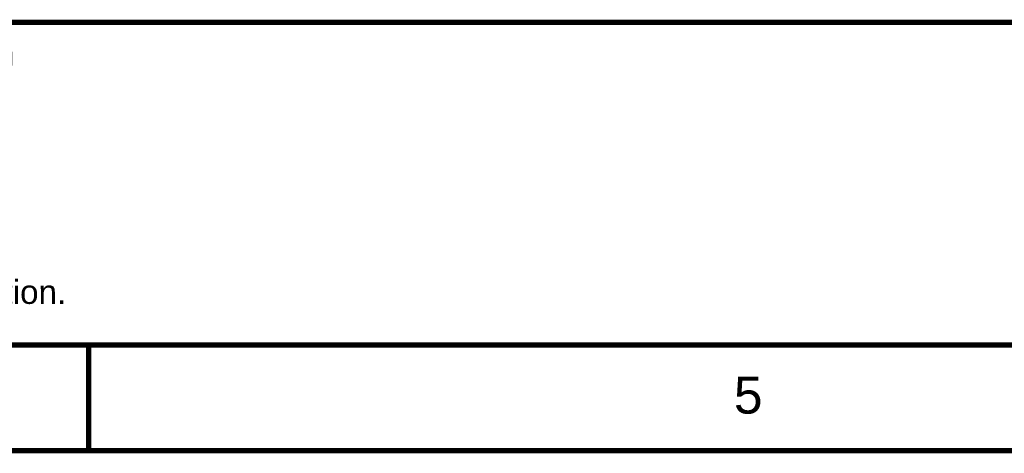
# Model space of a CAD drawing. Header units: inches. Extents: x -2.3 to 12.7, y -2.8 to 6.7.
# Tile 153 of 171: x 7.5 to 9.4, y -2.8 to -2. Entities that reach past the tile are written whole.
import ezdxf

# ---------------------------------------------------------------- set-up
doc = ezdxf.new("R2010")
doc.units = ezdxf.units.IN
doc.header["$MEASUREMENT"] = 0
doc.layers.add('M10 Fab Notes', color=56, linetype='Continuous')
doc.styles.add('Arial', font='txt', dxfattribs={"height": 0.2})

msp = doc.modelspace()

# ---------------------------------------------------------------- linework, layer by layer
at = {"layer": 'M10 Fab Notes'}
for points in [[(4.4767, -2.0166, 0.01, 0.01, 0), (9.4592, -2.0166, 0.01, 0.01, 0)], [(-2.1358, -2.6266, 0.01, 0.01, 0), (12.4642, -2.6266, 0.01, 0.01, 0)], [(7.6642, -2.8266, 0.01, 0.01, 0), (7.6642, -2.6266, 0.01, 0.01, 0)], [(-2.3358, -2.8266, 0.01, 0.01, 0), (12.6642, -2.8266, 0.01, 0.01, 0)]]:
    msp.add_lwpolyline(points, format="xyseb", dxfattribs=at)
for points in [[(7.6617, -2.6266, 0.005, 0.005, 1), (7.6667, -2.6266, 0.005, 0.005, 1)], [(7.6617, -2.8266, 0.005, 0.005, 1), (7.6667, -2.8266, 0.005, 0.005, 1)]]:
    msp.add_lwpolyline(points, format="xyseb", close=True, dxfattribs=at)

# ---------------------------------------------------------------- texts
at = {"layer": 'M10 Fab Notes', "style": 'Arial'}
for s, height, p in [('Texas Instruments (TI) and/or its licensors do not warrant the accuracy or completeness of this specification', 0.045, (4.5297, -2.0985)), ('completely validate and test your design implementation to confirm the system functionality for your application.', 0.045, (4.5297, -2.5491)), ('5', 0.07, (8.8862, -2.7566))]:
    msp.add_text(s, height=height, dxfattribs=at).set_placement(p)

doc.saveas('drawing.dxf')
